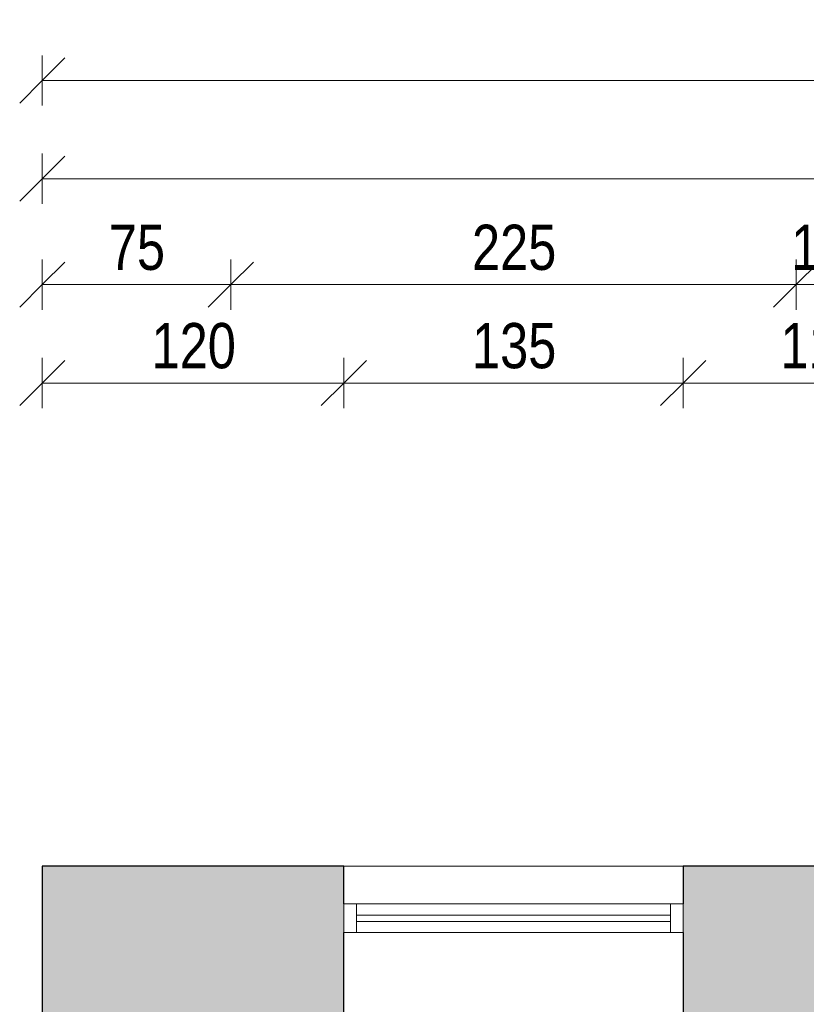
# Model space of a CAD drawing. Header units: centimetres. Extents: x 14802 to 18321, y -10692 to -8506.
# Tile 7 of 33: x 15112 to 15425, y -8898 to -8506. Entities that reach past the tile are written whole.
import ezdxf

# ---------------------------------------------------------------- set-up
doc = ezdxf.new("R2010")
doc.units = ezdxf.units.CM
for name, color, linetype, lineweight in [('A-ANNO-DIMS', 211, 'Continuous', 9), ('A-ANNO-DIMS-100', 211, 'Continuous', 9), ('A-GLAZ', 151, 'Continuous', 9), ('A-WALL', 113, 'Continuous', 9), ('A-WALL-PATT', 111, 'Continuous', 25)]:
    doc.layers.add(name, color=color, linetype=linetype, lineweight=lineweight)
doc.styles.add('Arial_3', font='arial.ttf', dxfattribs={"width": 0.8, "height": 18})
doc.dimstyles.new('Przekątna_-_1_8_mm_Arial', dxfattribs={"dimscale": 30.48, "dimtxt": 18.364669, "dimasz": 0.590551, "dimexe": 0.328084, "dimexo": 0.0625, "dimgap": 0.016404, "dimtad": 1, "dimdec": 0, "dimdsep": 46, "dimtxsty": 'Arial_3', "dimblk1": 'OBLIQUE', "dimblk2": 'OBLIQUE', "dimsah": 1, "dimcen": 0.09, "dimazin": 0, "dimtfac": 1, "dimtdec": 4, "dimtix": 1, "dimtmove": 0, "dimatfit": 3, "dimfxl": 0.328084, "dimfxlon": 1, "dimtvp": 1, "dimtolj": 1, "dimtzin": 0, "dimarcsym": 2})

# ---------------------------------------------------------------- blocks, each defined once
blk = doc.blocks.new('Aluminum_1 szybowe - Okno w piwnicy 135_145-523481-1_Poziom piwnicy')
at = {"layer": 'A-GLAZ', "lineweight": 18}
for p, q in [((-132.08, 25.16), (-137.16, 25.16)), ((-137.16, 25.16), (-137.16, 13.73)), ((-132.08, 13.73), (-132.08, 25.16)), ((-2.16, 25.16), (-7.24, 25.16)), ((-7.24, 25.16), (-7.24, 13.73)), ((-2.16, 13.73), (-2.16, 25.16)), ((-7.24, 20.71), (-132.08, 20.71)), ((-132.08, 20.71), (-132.08, 18.17)), ((-7.24, 18.17), (-7.24, 20.71)), ((-132.08, 18.17), (-7.24, 18.17)), ((-137.16, 13.73), (-132.08, 13.73)), ((-7.24, 13.73), (-2.16, 13.73))]:
    blk.add_line(p, q, dxfattribs=at)
at = {"layer": 'A-GLAZ'}
for p, q in [((-132.08, 25.16), (-7.24, 25.16)), ((-7.24, 13.73), (-132.08, 13.73))]:
    blk.add_line(p, q, dxfattribs=at)
blk = doc.blocks.new('DIMBLOCK100-1_Poziom piwnicy')
at = {"layer": 'A-ANNO-DIMS-100'}
for p, q in [((15120.62, -8530.09), (15120.62, -8520.09)), ((15120.62, -8530.09), (15129.62, -8521.09)), ((17920.62, -8530.09), (17920.62, -8520.09)), ((17920.62, -8530.09), (17929.62, -8521.09)), ((15120.62, -8530.09), (15111.62, -8539.09)), ((15120.62, -8530.09), (17920.62, -8530.09)), ((15120.62, -8530.09), (15120.62, -8540.09)), ((17920.62, -8530.09), (17911.62, -8539.09)), ((17920.62, -8530.09), (17920.62, -8540.09))]:
    blk.add_line(p, q, dxfattribs=at)
at = {"layer": 'A-ANNO-DIMS-100', "color": 0, "insert": (16498.58, -8506.22), "char_height": 18, "width": 52.8902, "attachment_point": 1, "line_spacing_factor": 0.941778, "style": 'Arial_3'}
blk.add_mtext('2800', dxfattribs=at)
blk = doc.blocks.new('_Oblique')
at = {"color": 0, "linetype": 'ByBlock', "lineweight": -2}
blk.add_line((-0.5, -0.5), (0.5, 0.5), dxfattribs=at)
blk = doc.blocks.new('DIMBLOCK101-1_Poziom piwnicy')
at = {"layer": 'A-ANNO-DIMS-100'}
for p, q in [((15120.62, -8569.18), (15120.62, -8559.18)), ((15120.62, -8569.18), (15129.62, -8560.18)), ((16193.62, -8569.18), (16193.62, -8559.18)), ((16193.62, -8569.18), (16202.62, -8560.18)), ((15120.62, -8569.18), (15111.62, -8578.18)), ((15120.62, -8569.18), (16193.62, -8569.18)), ((15120.62, -8569.18), (15120.62, -8579.18)), ((16193.62, -8569.18), (16184.62, -8578.18)), ((16193.62, -8569.18), (16193.62, -8579.18))]:
    blk.add_line(p, q, dxfattribs=at)
at = {"layer": 'A-ANNO-DIMS-100', "color": 0, "insert": (15635.08, -8545.32), "char_height": 18, "width": 52.8902, "attachment_point": 1, "line_spacing_factor": 0.941778, "style": 'Arial_3'}
blk.add_mtext('1073', dxfattribs=at)
blk = doc.blocks.new('DIMBLOCK104-1_Poziom piwnicy')
at = {"layer": 'A-ANNO-DIMS-100'}
for p, q in [((15120.62, -8650.47), (15120.62, -8640.47)), ((15120.62, -8650.47), (15129.62, -8641.47)), ((15240.62, -8650.47), (15240.62, -8640.47)), ((15240.62, -8650.47), (15249.62, -8641.47)), ((15120.62, -8650.47), (15111.62, -8659.47)), ((15120.62, -8650.47), (15240.62, -8650.47)), ((15120.62, -8650.47), (15120.62, -8660.47)), ((15240.62, -8650.47), (15231.62, -8659.47)), ((15240.62, -8650.47), (15240.62, -8660.47))]:
    blk.add_line(p, q, dxfattribs=at)
at = {"layer": 'A-ANNO-DIMS-100', "color": 0, "insert": (15164.09, -8626.6), "char_height": 18, "width": 39.6677, "attachment_point": 1, "line_spacing_factor": 0.941778, "style": 'Arial_3'}
blk.add_mtext('120', dxfattribs=at)
blk = doc.blocks.new('DIMBLOCK105-1_Poziom piwnicy')
at = {"layer": 'A-ANNO-DIMS-100'}
for p, q in [((15240.62, -8650.47), (15240.62, -8640.47)), ((15240.62, -8650.47), (15249.62, -8641.47)), ((15375.62, -8650.47), (15375.62, -8640.47)), ((15375.62, -8650.47), (15384.62, -8641.47)), ((15240.62, -8650.47), (15231.62, -8659.47)), ((15240.62, -8650.47), (15375.62, -8650.47)), ((15240.62, -8650.47), (15240.62, -8660.47)), ((15375.62, -8650.47), (15366.62, -8659.47)), ((15375.62, -8650.47), (15375.62, -8660.47))]:
    blk.add_line(p, q, dxfattribs=at)
at = {"layer": 'A-ANNO-DIMS-100', "color": 0, "insert": (15291.59, -8626.6), "char_height": 18, "width": 39.6677, "attachment_point": 1, "line_spacing_factor": 0.941778, "style": 'Arial_3'}
blk.add_mtext('135', dxfattribs=at)
blk = doc.blocks.new('DIMBLOCK106-1_Poziom piwnicy')
at = {"layer": 'A-ANNO-DIMS-100'}
for p, q in [((15375.62, -8650.47), (15375.62, -8640.47)), ((15375.62, -8650.47), (15384.62, -8641.47)), ((15486.12, -8650.47), (15486.12, -8640.47)), ((15486.12, -8650.47), (15495.12, -8641.47)), ((15375.62, -8650.47), (15366.62, -8659.47)), ((15375.62, -8650.47), (15486.12, -8650.47)), ((15375.62, -8650.47), (15375.62, -8660.47)), ((15486.12, -8650.47), (15477.12, -8659.47)), ((15486.12, -8650.47), (15486.12, -8660.47))]:
    blk.add_line(p, q, dxfattribs=at)
at = {"layer": 'A-ANNO-DIMS-100', "color": 0, "insert": (15414.34, -8626.6), "char_height": 18, "width": 39.6677, "attachment_point": 1, "line_spacing_factor": 0.941778, "style": 'Arial_3'}
blk.add_mtext('111', dxfattribs=at)
blk = doc.blocks.new('DIMBLOCK274-1_Poziom piwnicy')
at = {"layer": 'A-ANNO-DIMS-100'}
for p, q in [((15120.62, -8611.33), (15120.62, -8601.33)), ((15120.62, -8611.33), (15129.62, -8602.33)), ((15195.62, -8611.33), (15195.62, -8601.33)), ((15195.62, -8611.33), (15204.62, -8602.33)), ((15120.62, -8611.33), (15111.62, -8620.33)), ((15120.62, -8611.33), (15195.62, -8611.33)), ((15120.62, -8611.33), (15120.62, -8621.33)), ((15195.62, -8611.33), (15186.62, -8620.33)), ((15195.62, -8611.33), (15195.62, -8621.33))]:
    blk.add_line(p, q, dxfattribs=at)
at = {"layer": 'A-ANNO-DIMS-100', "color": 0, "insert": (15147.1, -8587.47), "char_height": 18, "width": 26.4451, "attachment_point": 1, "line_spacing_factor": 0.941778, "style": 'Arial_3'}
blk.add_mtext('75', dxfattribs=at)
blk = doc.blocks.new('DIMBLOCK275-1_Poziom piwnicy')
at = {"layer": 'A-ANNO-DIMS-100'}
for p, q in [((15195.62, -8611.33), (15195.62, -8601.33)), ((15195.62, -8611.33), (15204.62, -8602.33)), ((15420.62, -8611.33), (15420.62, -8601.33)), ((15420.62, -8611.33), (15429.62, -8602.33)), ((15195.62, -8611.33), (15186.62, -8620.33)), ((15195.62, -8611.33), (15420.62, -8611.33)), ((15195.62, -8611.33), (15195.62, -8621.33)), ((15420.62, -8611.33), (15411.62, -8620.33)), ((15420.62, -8611.33), (15420.62, -8621.33))]:
    blk.add_line(p, q, dxfattribs=at)
at = {"layer": 'A-ANNO-DIMS-100', "color": 0, "insert": (15291.59, -8587.47), "char_height": 18, "width": 39.6677, "attachment_point": 1, "line_spacing_factor": 0.941778, "style": 'Arial_3'}
blk.add_mtext('225', dxfattribs=at)
blk = doc.blocks.new('DIMBLOCK276-1_Poziom piwnicy')
at = {"layer": 'A-ANNO-DIMS-100'}
for p, q in [((15420.62, -8611.33), (15420.62, -8601.33)), ((15420.62, -8611.33), (15429.62, -8602.33)), ((15438.62, -8611.33), (15438.62, -8601.33)), ((15438.62, -8611.33), (15447.62, -8602.33)), ((15420.62, -8611.33), (15411.62, -8620.33)), ((15420.62, -8611.33), (15438.62, -8611.33)), ((15420.62, -8611.33), (15420.62, -8621.33)), ((15438.62, -8611.33), (15429.62, -8620.33)), ((15438.62, -8611.33), (15438.62, -8621.33))]:
    blk.add_line(p, q, dxfattribs=at)
at = {"layer": 'A-ANNO-DIMS-100', "color": 0, "insert": (15418.6, -8587.47), "char_height": 18, "width": 26.4451, "attachment_point": 1, "line_spacing_factor": 0.941778, "style": 'Arial_3'}
blk.add_mtext('18', dxfattribs=at)

msp = doc.modelspace()

# ---------------------------------------------------------------- hatches: boundary and pattern name
at = {"layer": 'A-WALL-PATT', "lineweight": 9}
msp.add_hatch(color=256, dxfattribs=at).paths.add_polyline_path([(15120.62, -10415.49), (15195.62, -10415.49), (15195.62, -8842.71), (15120.62, -8842.71), (15120.62, -10156.03)])
h = msp.add_hatch(color=256, dxfattribs=at)
h.paths.add_polyline_path([(16002.62, -8917.71), (16093.62, -8917.71), (16093.62, -8842.71), (15920.12, -8842.71), (15920.12, -8917.71), (15996.62, -8917.71)])
h.paths.add_polyline_path([(15785.12, -8917.71), (15785.12, -8842.71), (15621.12, -8842.71), (15621.12, -8917.71), (15736.9, -8917.71)])
h.paths.add_polyline_path([(15459.49, -8917.71), (15486.12, -8917.71), (15486.12, -8842.71), (15375.62, -8842.71), (15375.62, -8917.71), (15438.62, -8917.71)])
h.paths.add_polyline_path([(15195.62, -8917.71), (15240.62, -8917.71), (15240.62, -8842.71), (15195.62, -8842.71), (15195.62, -8869.14)])

# ---------------------------------------------------------------- linework, layer by layer
at = {"layer": 'A-WALL', "lineweight": 25}
for p, q in [((15240.62, -8842.71), (15120.62, -8842.71)), ((15120.62, -8842.71), (15120.62, -9322.71)), ((15240.62, -8857.71), (15240.62, -8842.71)), ((15486.12, -8842.71), (15375.62, -8842.71)), ((15375.62, -8842.71), (15375.62, -8857.71)), ((15240.62, -8917.71), (15240.62, -8869.14)), ((15375.62, -8869.14), (15375.62, -8917.71))]:
    msp.add_line(p, q, dxfattribs=at)
at = {"layer": 'A-WALL'}
msp.add_line((15240.62, -8842.71), (15375.62, -8842.71), dxfattribs=at)

# ---------------------------------------------------------------- block references
at = {"layer": 'A-GLAZ'}
msp.add_blockref('Aluminum_1 szybowe - Okno w piwnicy 135_145-523481-1_Poziom piwnicy', (15377.78, -8882.87), dxfattribs=at)

# ---------------------------------------------------------------- dimensions: what is measured, and where the dimension line sits
at = {"layer": 'A-ANNO-DIMS'}
for base, p1, p2, override, picture, middle in [((17920.62, -8530.09), (15120.62, -8540.09), (17920.62, -8540.09), {"dimpost": '<>', "dimfxl": 2800}, 'DIMBLOCK100-1_Poziom piwnicy', (16520.62, -8520.4)), ((16193.62, -8569.18), (15120.62, -8579.18), (16193.62, -8579.18), {"dimpost": '<>', "dimfxl": 1073}, 'DIMBLOCK101-1_Poziom piwnicy', (15657.12, -8559.49)), ((15195.62, -8611.33), (15120.62, -8621.33), (15195.62, -8621.33), {"dimpost": '<>', "dimfxl": 75}, 'DIMBLOCK274-1_Poziom piwnicy', (15158.12, -8601.68)), ((15420.62, -8611.33), (15195.62, -8621.33), (15420.62, -8621.33), {"dimpost": '<>', "dimfxl": 225}, 'DIMBLOCK275-1_Poziom piwnicy', (15308.12, -8601.64)), ((15438.62, -8611.33), (15420.62, -8621.33), (15438.62, -8621.33), {"dimpost": '<>', "dimfxl": 18}, 'DIMBLOCK276-1_Poziom piwnicy', (15429.62, -8601.64)), ((15240.62, -8650.47), (15120.62, -8660.47), (15240.62, -8660.47), {"dimpost": '<>', "dimfxl": 120}, 'DIMBLOCK104-1_Poziom piwnicy', (15180.62, -8640.78)), ((15375.62, -8650.47), (15240.62, -8660.47), (15375.62, -8660.47), {"dimpost": '<>', "dimfxl": 135}, 'DIMBLOCK105-1_Poziom piwnicy', (15308.12, -8640.78)), ((15486.12255481, -8650.47178238), (15375.62255481, -8660.47178238), (15486.12255481, -8660.47178238), {"dimpost": '<>', "dimfxl": 110.5}, 'DIMBLOCK106-1_Poziom piwnicy', (15430.87255481, -8640.93494741))]:
    dim = msp.add_linear_dim(base=base, p1=p1, p2=p2, dimstyle='Przekątna_-_1_8_mm_Arial', override=override, dxfattribs=at)
    dim.commit()
    dim.dimension.update_dxf_attribs({"geometry": picture, "text_midpoint": middle})

doc.saveas('drawing.dxf')
